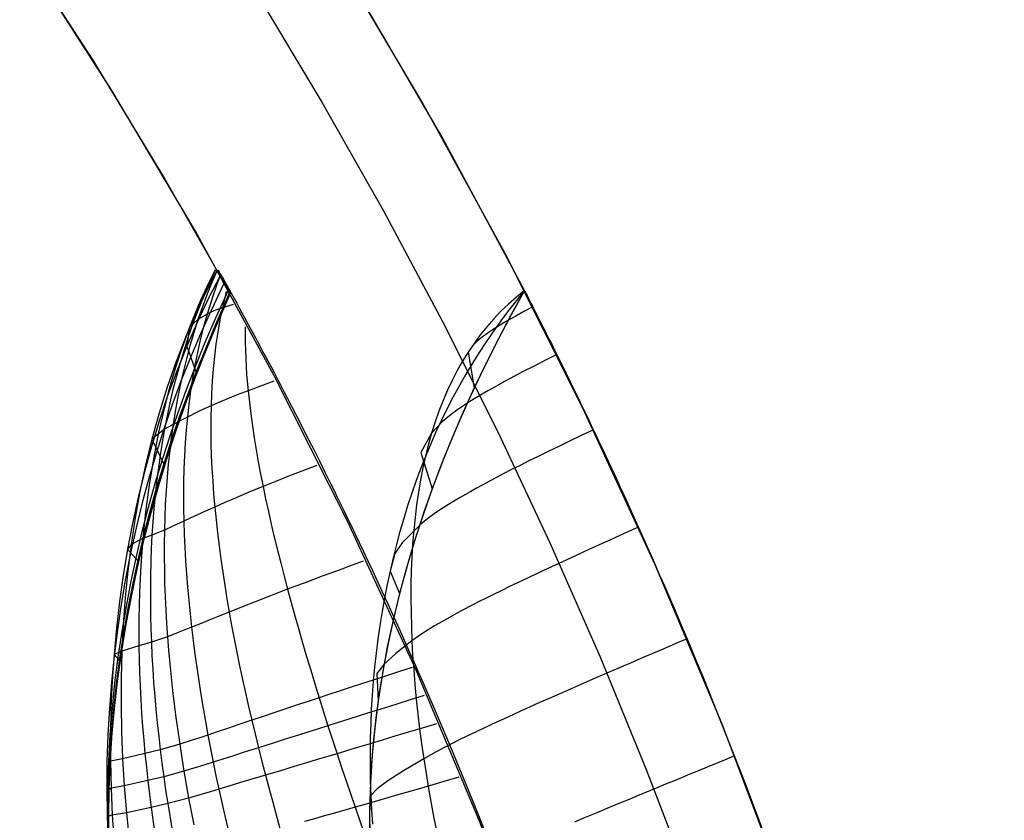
# Model space of a CAD drawing. Header units: millimetres. Extents: x -58 to 58, y -58 to 57.
# Tile 37 of 40: x 45 to 57, y 20 to 29. Entities that reach past the tile are written whole.
import ezdxf

# ---------------------------------------------------------------- set-up
doc = ezdxf.new("R2010")
doc.units = ezdxf.units.MM
doc.header["$MEASUREMENT"] = 0
doc.layers.add('Predefinito', color=5, linetype='Continuous')

msp = doc.modelspace()

# ---------------------------------------------------------------- linework, layer by layer
at = {"layer": 'Predefinito', "extrusion": (0.459919, 0.537098, 0.707107)}
for points in [[(-21.736, 96.604), (-20.793, 96.073), (-19.847, 95.568), (-18.899, 95.088), (-17.948, 94.633), (-16.997, 94.204), (-16.044, 93.8), (-15.09, 93.421), (-14.137, 93.066)], [(-14.763, 97.695), (-15.873, 98.154), (-16.981, 98.65), (-18.087, 99.181), (-19.19, 99.749)], [(-19.19, 99.749), (-19.339, 100.437), (-19.502, 101.12), (-19.679, 101.798), (-19.873, 102.47), (-20.083, 103.137), (-20.31, 103.797), (-20.556, 104.451), (-20.821, 105.098), (-21.107, 105.738), (-21.415, 106.37), (-21.578, 106.683), (-21.748, 106.993), (-21.923, 107.3), (-22.104, 107.604), (-22.291, 107.902), (-22.485, 108.196), (-22.684, 108.486), (-22.89, 108.771), (-23.104, 109.05), (-23.324, 109.325), (-23.552, 109.594), (-23.788, 109.857), (-24.031, 110.114), (-24.282, 110.364), (-24.54, 110.605), (-24.805, 110.837), (-25.077, 111.06), (-25.215, 111.167), (-25.356, 111.272), (-25.498, 111.375), (-25.643, 111.475), (-25.789, 111.573), (-25.937, 111.667), (-26.088, 111.759), (-26.24, 111.849), (-26.395, 111.935), (-26.552, 112.018), (-26.71, 112.098), (-26.87, 112.175), (-27.031, 112.248), (-27.194, 112.317), (-27.357, 112.383), (-27.522, 112.445), (-27.688, 112.502), (-27.855, 112.557), (-28.024, 112.607), (-28.194, 112.653), (-28.365, 112.696), (-28.537, 112.734), (-28.711, 112.768), (-28.886, 112.799), (-29.062, 112.825), (-29.238, 112.846), (-29.414, 112.864), (-29.59, 112.877), (-29.766, 112.886), (-29.942, 112.89), (-30.118, 112.89), (-30.293, 112.886), (-30.469, 112.878), (-30.644, 112.866), (-30.819, 112.849), (-30.994, 112.829), (-31.169, 112.804), (-31.344, 112.775), (-31.518, 112.742), (-31.692, 112.706), (-31.865, 112.665), (-32.037, 112.62), (-32.207, 112.572), (-32.375, 112.521), (-32.543, 112.466), (-32.709, 112.408), (-32.873, 112.346), (-33.037, 112.281), (-33.199, 112.213), (-33.36, 112.142), (-33.52, 112.068), (-33.679, 111.991), (-33.837, 111.91), (-33.993, 111.827)], [(-34.46, 106.791), (-34.209, 106.999), (-33.952, 107.199), (-33.821, 107.295), (-33.689, 107.389), (-33.555, 107.48), (-33.42, 107.569), (-33.283, 107.655), (-33.144, 107.738), (-33.004, 107.819), (-32.862, 107.897), (-32.717, 107.971), (-32.571, 108.043), (-32.423, 108.112), (-32.273, 108.177), (-32.121, 108.239), (-31.969, 108.296), (-31.815, 108.35), (-31.66, 108.4), (-31.504, 108.445), (-31.347, 108.486), (-31.189, 108.523), (-31.029, 108.555), (-30.868, 108.583), (-30.706, 108.606), (-30.544, 108.624), (-30.381, 108.637), (-30.218, 108.645), (-30.056, 108.648), (-29.894, 108.646), (-29.732, 108.639), (-29.571, 108.627), (-29.41, 108.61), (-29.25, 108.587), (-29.09, 108.56), (-28.93, 108.527), (-28.77, 108.489), (-28.612, 108.447), (-28.456, 108.399), (-28.302, 108.347), (-28.149, 108.291), (-27.999, 108.23), (-27.851, 108.165), (-27.704, 108.096), (-27.56, 108.022), (-27.417, 107.945), (-27.276, 107.864), (-27.136, 107.778), (-26.999, 107.689), (-26.864, 107.597), (-26.731, 107.502), (-26.602, 107.404), (-26.475, 107.303), (-26.35, 107.2), (-26.228, 107.094), (-26.108, 106.986), (-25.99, 106.876), (-25.875, 106.763), (-25.761, 106.647), (-25.65, 106.53), (-25.541, 106.41), (-25.328, 106.165), (-25.123, 105.912), (-24.926, 105.652), (-24.737, 105.387), (-24.556, 105.117), (-24.382, 104.842), (-24.216, 104.563), (-24.056, 104.28), (-23.902, 103.993), (-23.755, 103.703), (-23.614, 103.409), (-23.48, 103.114), (-23.351, 102.817), (-23.229, 102.518), (-23.111, 102.218), (-22.892, 101.613), (-22.693, 101.003), (-22.511, 100.387), (-22.345, 99.767), (-22.196, 99.142), (-22.06, 98.513), (-21.939, 97.881), (-21.831, 97.244), (-21.736, 96.604)]]:
    msp.add_lwpolyline(points, dxfattribs=at)
at = {"layer": 'Predefinito'}
for points in [[(51.134, 26.297), (50.188, 28.061), (49.181, 29.791), (48.114, 31.484), (46.989, 33.14)], [(47.754, 26.264), (46.986, 27.614), (46.18, 28.942), (45.336, 30.247)], [(53.69, 9.361), (53.335, 11.208), (52.916, 13.043), (52.435, 14.861), (51.89, 16.662), (51.284, 18.444), (50.617, 20.203), (49.89, 21.938), (49.103, 23.647), (48.257, 25.327), (47.354, 26.978), (46.395, 28.596), (45.38, 30.181)], [(56.645, 9.876), (56.271, 11.825), (55.829, 13.761), (55.321, 15.679), (54.747, 17.58), (54.107, 19.459), (53.403, 21.315), (52.636, 23.145), (51.806, 24.948), (50.914, 26.722), (49.961, 28.463), (48.949, 30.171)], [(48.066, 29.698), (48.807, 28.462), (49.515, 27.213), (50.188, 25.95), (50.827, 24.676), (51.43, 23.391), (51.999, 22.098), (52.533, 20.797), (53.032, 19.49), (53.496, 18.179), (53.925, 16.864), (54.319, 15.546), (54.679, 14.228), (55.005, 12.911), (55.298, 11.594), (55.557, 10.281), (55.783, 8.971)], [(47.754, 26.264), (47.614, 25.946), (47.481, 25.628), (47.355, 25.311), (47.236, 24.993), (47.125, 24.676), (47.022, 24.359), (46.925, 24.043), (46.837, 23.727), (46.755, 23.411), (46.681, 23.096), (46.615, 22.781), (46.556, 22.467), (46.505, 22.154), (46.461, 21.842), (46.424, 21.53), (46.396, 21.219), (46.375, 20.91), (46.361, 20.601), (46.355, 20.294), (46.357, 19.988)], [(51.134, 26.297), (50.957, 25.976), (50.79, 25.656), (50.633, 25.337), (50.485, 25.021), (50.346, 24.706), (50.217, 24.393), (50.098, 24.082), (49.987, 23.773), (49.886, 23.467), (49.794, 23.162), (49.711, 22.86), (49.636, 22.561), (49.571, 22.264), (49.515, 21.969), (49.467, 21.678), (49.427, 21.389), (49.397, 21.103), (49.375, 20.82), (49.361, 20.54), (49.355, 20.263), (49.358, 19.989)], [(51.134, 26.297), (50.982, 26.022), (50.835, 25.744), (50.694, 25.463), (50.558, 25.18), (50.428, 24.893), (50.303, 24.604), (50.185, 24.313), (50.074, 24.019), (49.97, 23.722), (49.872, 23.423), (49.782, 23.122), (49.7, 22.819), (49.625, 22.513), (49.559, 22.206), (49.502, 21.897), (49.453, 21.586), (49.414, 21.274), (49.385, 20.961), (49.365, 20.647), (49.356, 20.333), (49.357, 20.019)]]:
    msp.add_lwpolyline(points, dxfattribs=at)
at = {"layer": 'Predefinito', "extrusion": (0.101382, 0.994203, 0.035799)}
msp.add_lwpolyline([(-44.648, 40.222), (-44.605, 48.993), (-44.707, 58.873)], dxfattribs=at)
at = {"layer": 'Predefinito', "extrusion": (1, 0, 0)}
for points in [[(26.264, 192.076), (26.264, 60.004)], [(26.297, 189.852), (26.297, 60)], [(26.297, 60), (26.297, 35)], [(21.219, 196.792), (21.219, 60)]]:
    msp.add_lwpolyline(points, dxfattribs=at)
at = {"layer": 'Predefinito'}
for points in [[(47.598, 26.516, 46.885), (47.514, 26.356, 46.807), (47.444, 26.212, 46.739), (47.376, 26.067, 46.671), (47.25, 25.776, 46.536), (47.135, 25.483, 46.405), (47.031, 25.187, 46.276), (46.938, 24.89, 46.151), (46.855, 24.591, 46.029), (46.782, 24.29, 45.913), (46.718, 23.989, 45.801), (46.663, 23.686, 45.694), (46.616, 23.382, 45.594), (46.578, 23.076, 45.499), (46.547, 22.77, 45.41), (46.525, 22.463, 45.328), (46.509, 22.155, 45.253), (46.501, 21.846, 45.184), (46.5, 21.537, 45.122), (46.506, 21.227, 45.068), (46.519, 20.918, 45.021), (46.538, 20.608, 44.982), (46.563, 20.299, 44.951), (46.595, 19.99, 44.927)], [(47.581, 26.537, 43.505), (47.477, 26.323, 43.376), (47.411, 26.174, 43.289), (47.348, 26.026, 43.203), (47.288, 25.876, 43.118), (47.233, 25.727, 43.033), (47.18, 25.577, 42.95), (47.131, 25.426, 42.867), (47.085, 25.275, 42.786), (47.042, 25.124, 42.706), (47.003, 24.973, 42.627), (46.932, 24.67, 42.474), (46.872, 24.366, 42.327), (46.822, 24.061, 42.186), (46.781, 23.755, 42.052), (46.75, 23.449, 41.926), (46.727, 23.142, 41.808), (46.713, 22.834, 41.698), (46.706, 22.526, 41.596), (46.706, 22.217, 41.502), (46.714, 21.907, 41.417), (46.728, 21.597, 41.341), (46.737, 21.442, 41.307), (46.748, 21.288, 41.275), (46.761, 21.133, 41.245), (46.775, 20.978, 41.218), (46.791, 20.823, 41.193), (46.808, 20.668, 41.17), (46.826, 20.514, 41.15), (46.846, 20.359, 41.132), (46.89, 20.052, 41.103)], [(47.583, 26.53, 41.786), (47.507, 26.367, 41.678), (47.443, 26.218, 41.581), (47.382, 26.068, 41.484), (47.326, 25.917, 41.389), (47.273, 25.766, 41.294), (47.224, 25.615, 41.201), (47.178, 25.464, 41.109), (47.136, 25.313, 41.018), (47.097, 25.161, 40.929), (47.062, 25.009, 40.841), (47.029, 24.858, 40.755), (47, 24.706, 40.671), (46.973, 24.554, 40.588), (46.949, 24.402, 40.507), (46.908, 24.097, 40.351), (46.877, 23.792, 40.203), (46.865, 23.639, 40.132), (46.855, 23.486, 40.063), (46.848, 23.333, 39.996), (46.842, 23.18, 39.932), (46.839, 23.026, 39.87), (46.837, 22.873, 39.81), (46.837, 22.719, 39.752), (46.839, 22.565, 39.697), (46.843, 22.411, 39.644), (46.849, 22.257, 39.594), (46.856, 22.103, 39.546), (46.865, 21.948, 39.501), (46.875, 21.794, 39.458), (46.888, 21.639, 39.417), (46.901, 21.485, 39.379), (46.916, 21.33, 39.344), (46.933, 21.176, 39.311), (46.951, 21.021, 39.281), (46.97, 20.867, 39.253), (46.991, 20.712, 39.229), (47.013, 20.558, 39.207), (47.037, 20.404, 39.187), (47.087, 20.098, 39.156)], [(47.594, 26.506, 40.023), (47.536, 26.371, 39.923), (47.482, 26.235, 39.824), (47.431, 26.099, 39.726), (47.384, 25.963, 39.629), (47.336, 25.813, 39.523), (47.292, 25.662, 39.418), (47.251, 25.512, 39.315), (47.214, 25.361, 39.214), (47.181, 25.21, 39.114), (47.15, 25.059, 39.016), (47.123, 24.908, 38.92), (47.099, 24.757, 38.825), (47.077, 24.606, 38.733), (47.059, 24.455, 38.643), (47.043, 24.304, 38.554), (47.029, 24.152, 38.468), (47.018, 24, 38.385), (47.009, 23.849, 38.303), (47.003, 23.696, 38.224), (46.999, 23.544, 38.148), (46.996, 23.392, 38.073), (46.996, 23.239, 38.002), (46.998, 23.086, 37.932), (47.001, 22.933, 37.866), (47.007, 22.78, 37.802), (47.014, 22.627, 37.74), (47.023, 22.473, 37.682), (47.034, 22.319, 37.626), (47.046, 22.165, 37.572), (47.06, 22.011, 37.522), (47.075, 21.857, 37.474), (47.092, 21.703, 37.429), (47.111, 21.548, 37.386), (47.13, 21.394, 37.347), (47.151, 21.239, 37.31), (47.174, 21.085, 37.277), (47.198, 20.93, 37.246), (47.223, 20.776, 37.218), (47.249, 20.622, 37.194), (47.276, 20.467, 37.172), (47.305, 20.314, 37.153), (47.335, 20.162, 37.137)], [(47.754, 26.264, 60.004), (47.614, 26.531, 45.963), (47.615, 26.532, 41.278), (47.644, 26.483, 38.939), (47.676, 26.427, 37.769), (47.698, 26.387, 37.184), (47.726, 26.337, 36.599), (47.761, 26.275, 36.014), (47.804, 26.197, 35.428), (47.829, 26.151, 35.135), (47.858, 26.099, 34.842), (47.889, 26.042, 34.55), (47.923, 25.979, 34.257), (47.962, 25.909, 33.964), (48.004, 25.831, 33.671), (48.051, 25.744, 33.378), (48.076, 25.697, 33.232), (48.102, 25.647, 33.086), (48.13, 25.595, 32.939), (48.16, 25.539, 32.793), (48.191, 25.481, 32.646), (48.223, 25.42, 32.5), (48.258, 25.355, 32.354), (48.294, 25.286, 32.207), (48.332, 25.213, 32.061), (48.372, 25.137, 31.914), (48.414, 25.056, 31.768), (48.458, 24.971, 31.622), (48.504, 24.881, 31.476), (48.553, 24.785, 31.33), (48.605, 24.684, 31.184), (48.659, 24.577, 31.038), (48.717, 24.463, 30.892), (48.778, 24.341, 30.745), (48.842, 24.212, 30.599), (48.911, 24.074, 30.453), (48.947, 24.001, 30.38), (48.984, 23.925, 30.307), (49.022, 23.846, 30.234), (49.062, 23.764, 30.161), (49.103, 23.679, 30.088), (49.146, 23.591, 30.015), (49.19, 23.499, 29.942), (49.236, 23.402, 29.869), (49.284, 23.3, 29.796), (49.335, 23.193, 29.723), (49.387, 23.081, 29.65), (49.443, 22.962, 29.577), (49.501, 22.835, 29.504), (49.564, 22.7, 29.431), (49.63, 22.555, 29.358), (49.702, 22.396, 29.285), (49.78, 22.222, 29.212), (49.823, 22.126, 29.175), (49.868, 22.025, 29.139), (49.915, 21.916, 29.102), (49.967, 21.798, 29.066), (50.025, 21.666, 29.029), (50.089, 21.517, 28.993), (50.163, 21.344, 28.957), (50.251, 21.135, 28.92), (50.303, 21.012, 28.902), (50.363, 20.867, 28.884), (50.435, 20.693, 28.866), (50.531, 20.459, 28.849), (50.684, 20.077, 28.832)], [(47.683, 26.377, 53.527), (47.534, 26.068, 53.451), (47.412, 25.801, 53.386), (47.298, 25.53, 53.321), (47.189, 25.258, 53.257), (47.087, 24.983, 53.194), (46.992, 24.705, 53.132), (46.903, 24.425, 53.072), (46.82, 24.143, 53.013), (46.744, 23.858, 52.957), (46.674, 23.57, 52.903), (46.61, 23.281, 52.851), (46.553, 22.989, 52.802), (46.502, 22.695, 52.755), (46.458, 22.398, 52.712), (46.421, 22.1, 52.672), (46.39, 21.8, 52.635), (46.366, 21.498, 52.602), (46.349, 21.194, 52.572), (46.339, 20.889, 52.546), (46.336, 20.583, 52.524), (46.34, 20.276, 52.506), (46.351, 19.967, 52.492)], [(47.634, 26.46, 50.22), (47.51, 26.218, 50.131), (47.378, 25.939, 50.031), (47.255, 25.658, 49.931), (47.14, 25.373, 49.833), (47.035, 25.087, 49.738), (46.938, 24.798, 49.644), (46.849, 24.507, 49.553), (46.769, 24.214, 49.465), (46.696, 23.919, 49.381), (46.632, 23.623, 49.3), (46.575, 23.325, 49.224), (46.525, 23.025, 49.151), (46.483, 22.724, 49.084), (46.448, 22.421, 49.021), (46.42, 22.117, 48.962), (46.399, 21.811, 48.909), (46.385, 21.505, 48.861), (46.379, 21.198, 48.819), (46.379, 20.89, 48.782), (46.386, 20.581, 48.751), (46.4, 20.273, 48.726), (46.421, 19.963, 48.706)], [(47.627, 26.442, 38.184), (47.553, 26.234, 38.011), (47.489, 26.027, 37.84), (47.448, 25.879, 37.721), (47.411, 25.732, 37.603), (47.378, 25.584, 37.487), (47.349, 25.436, 37.373), (47.323, 25.289, 37.261), (47.3, 25.141, 37.151), (47.28, 24.993, 37.043), (47.264, 24.844, 36.937), (47.25, 24.696, 36.833), (47.238, 24.547, 36.732), (47.23, 24.398, 36.633), (47.223, 24.249, 36.537), (47.219, 24.1, 36.443), (47.218, 23.95, 36.352), (47.219, 23.799, 36.263), (47.221, 23.648, 36.177), (47.226, 23.497, 36.094), (47.233, 23.346, 36.014), (47.241, 23.194, 35.936), (47.252, 23.042, 35.861), (47.264, 22.89, 35.789), (47.278, 22.737, 35.721), (47.293, 22.583, 35.655), (47.31, 22.43, 35.592), (47.329, 22.276, 35.532), (47.349, 22.122, 35.475), (47.371, 21.967, 35.421), (47.394, 21.813, 35.37), (47.418, 21.658, 35.323), (47.444, 21.502, 35.278), (47.471, 21.347, 35.237), (47.499, 21.192, 35.199), (47.529, 21.036, 35.164), (47.559, 20.88, 35.132), (47.591, 20.725, 35.104), (47.624, 20.569, 35.079), (47.658, 20.415, 35.057), (47.692, 20.262, 35.039), (47.764, 19.959, 35.008)], [(47.731, 26.299, 56.79), (47.566, 25.937, 56.746), (47.456, 25.68, 56.715), (47.35, 25.42, 56.684), (47.249, 25.157, 56.652), (47.152, 24.892, 56.622), (47.06, 24.624, 56.591), (46.973, 24.353, 56.561), (46.89, 24.08, 56.532), (46.813, 23.804, 56.504), (46.741, 23.524, 56.477), (46.674, 23.242, 56.451), (46.613, 22.958, 56.426), (46.558, 22.67, 56.402), (46.508, 22.38, 56.38), (46.465, 22.087, 56.359), (46.427, 21.792, 56.34), (46.397, 21.495, 56.323), (46.372, 21.195, 56.308), (46.355, 20.893, 56.294), (46.345, 20.59, 56.282), (46.342, 20.284, 56.273), (46.347, 19.977, 56.265)], [(47.747, 26.274, 58.403), (47.576, 25.889, 58.381), (47.366, 25.376, 58.35), (47.172, 24.853, 58.32), (47.081, 24.588, 58.304), (46.995, 24.32, 58.29), (46.913, 24.049, 58.275), (46.836, 23.775, 58.261), (46.764, 23.498, 58.247), (46.697, 23.218, 58.234), (46.635, 22.935, 58.222), (46.578, 22.65, 58.21), (46.528, 22.362, 58.198), (46.483, 22.072, 58.188), (46.444, 21.779, 58.178), (46.412, 21.483, 58.169), (46.386, 21.185, 58.161), (46.367, 20.885, 58.154), (46.355, 20.583, 58.148), (46.351, 20.279, 58.143), (46.354, 19.973, 58.139)], [(47.752, 26.268, 59.205), (47.577, 25.87, 59.194), (47.369, 25.358, 59.179), (47.176, 24.836, 59.164), (47.086, 24.571, 59.156), (47, 24.303, 59.149), (46.918, 24.032, 59.141), (46.841, 23.759, 59.134), (46.769, 23.482, 59.127), (46.702, 23.203, 59.121), (46.64, 22.921, 59.114), (46.584, 22.637, 59.108), (46.533, 22.349, 59.103), (46.488, 22.06, 59.097), (46.449, 21.767, 59.092), (46.416, 21.473, 59.088), (46.39, 21.176, 59.083), (46.371, 20.876, 59.08), (46.359, 20.575, 59.077), (46.354, 20.272, 59.074), (46.356, 19.967, 59.072)], [(47.754, 26.265, 59.605), (47.577, 25.863, 59.6), (47.369, 25.351, 59.592), (47.176, 24.828, 59.585), (47.086, 24.563, 59.581), (47, 24.295, 59.577), (46.919, 24.024, 59.573), (46.842, 23.75, 59.57), (46.77, 23.474, 59.566), (46.703, 23.195, 59.563), (46.641, 22.913, 59.559), (46.584, 22.629, 59.556), (46.534, 22.342, 59.553), (46.489, 22.052, 59.55), (46.45, 21.76, 59.548), (46.417, 21.466, 59.545), (46.391, 21.169, 59.543), (46.372, 20.871, 59.541), (46.36, 20.57, 59.539), (46.355, 20.267, 59.538), (46.357, 19.963, 59.537)], [(46.357, 20.014, 60), (46.355, 20.315, 60), (46.362, 20.616, 60), (46.375, 20.917, 60), (46.396, 21.218, 60), (46.426, 21.546, 60.001), (46.465, 21.873, 60.001), (46.511, 22.198, 60.001), (46.566, 22.522, 60.001), (46.628, 22.845, 60.001), (46.697, 23.165, 60.001), (46.773, 23.484, 60.001), (46.857, 23.802, 60.001), (46.947, 24.117, 60.002), (47.044, 24.43, 60.002), (47.147, 24.741, 60.002), (47.257, 25.05, 60.002), (47.373, 25.357, 60.003), (47.494, 25.662, 60.003), (47.621, 25.964, 60.004), (47.754, 26.264, 60.004)], [(47.754, 26.264, 59.805), (47.576, 25.859, 59.802), (47.368, 25.347, 59.799), (47.176, 24.824, 59.795), (47.086, 24.559, 59.793), (47, 24.291, 59.791), (46.918, 24.02, 59.789), (46.841, 23.746, 59.787), (46.769, 23.47, 59.785), (46.702, 23.191, 59.783), (46.641, 22.909, 59.781), (46.584, 22.625, 59.78), (46.534, 22.338, 59.778), (46.489, 22.048, 59.777), (46.45, 21.756, 59.775), (46.417, 21.462, 59.774), (46.391, 21.166, 59.773), (46.372, 20.867, 59.771), (46.36, 20.567, 59.77), (46.355, 20.264, 59.77), (46.358, 19.96, 59.769)], [(47.709, 26.288, 36.223), (47.664, 26.1, 36.041), (47.636, 25.96, 35.908), (47.611, 25.82, 35.777), (47.591, 25.68, 35.647), (47.573, 25.539, 35.52), (47.559, 25.398, 35.394), (47.548, 25.257, 35.271), (47.54, 25.115, 35.151), (47.534, 24.973, 35.033), (47.531, 24.83, 34.917), (47.531, 24.687, 34.804), (47.533, 24.542, 34.694), (47.537, 24.397, 34.586), (47.544, 24.252, 34.481), (47.553, 24.106, 34.38), (47.564, 23.959, 34.281), (47.577, 23.811, 34.185), (47.592, 23.663, 34.092), (47.608, 23.514, 34.002), (47.627, 23.364, 33.916), (47.647, 23.213, 33.832), (47.668, 23.062, 33.752), (47.692, 22.911, 33.675), (47.717, 22.758, 33.601), (47.743, 22.605, 33.53), (47.771, 22.451, 33.463), (47.8, 22.297, 33.4), (47.831, 22.142, 33.339), (47.862, 21.987, 33.282), (47.895, 21.831, 33.229), (47.93, 21.675, 33.179), (47.965, 21.518, 33.132), (48.002, 21.361, 33.089), (48.04, 21.204, 33.05), (48.078, 21.046, 33.014), (48.118, 20.888, 32.982), (48.159, 20.73, 32.953), (48.2, 20.574, 32.928), (48.242, 20.42, 32.907), (48.326, 20.118, 32.872)], [(51.134, 26.297, 51.667), (50.952, 26.067, 51.524), (50.864, 25.95, 51.454), (50.779, 25.83, 51.383), (50.695, 25.709, 51.313), (50.614, 25.586, 51.244), (50.536, 25.462, 51.175), (50.46, 25.335, 51.107), (50.387, 25.206, 51.04), (50.316, 25.076, 50.974), (50.247, 24.944, 50.909), (50.182, 24.81, 50.845), (50.118, 24.674, 50.782), (50.058, 24.537, 50.72), (50, 24.398, 50.66), (49.944, 24.257, 50.601), (49.891, 24.115, 50.543), (49.84, 23.971, 50.487), (49.792, 23.825, 50.432), (49.747, 23.678, 50.379), (49.704, 23.529, 50.328), (49.663, 23.379, 50.278), (49.625, 23.228, 50.23), (49.59, 23.075, 50.184), (49.557, 22.921, 50.14), (49.527, 22.766, 50.098), (49.499, 22.609, 50.057), (49.474, 22.451, 50.019), (49.451, 22.293, 49.983), (49.431, 22.133, 49.949), (49.413, 21.972, 49.917), (49.398, 21.811, 49.887), (49.385, 21.649, 49.86), (49.375, 21.486, 49.834), (49.368, 21.322, 49.811), (49.363, 21.158, 49.79), (49.36, 20.994, 49.772), (49.361, 20.829, 49.756), (49.363, 20.664, 49.742), (49.369, 20.499, 49.731), (49.376, 20.334, 49.722), (49.387, 20.168, 49.715)], [(51.134, 26.297, 43.333), (51.041, 26.221, 43.192), (50.951, 26.142, 43.052), (50.864, 26.059, 42.912), (50.782, 25.972, 42.772), (50.703, 25.882, 42.634), (50.627, 25.788, 42.497), (50.555, 25.691, 42.361), (50.487, 25.59, 42.227), (50.422, 25.485, 42.094), (50.361, 25.378, 41.963), (50.304, 25.266, 41.834), (50.25, 25.152, 41.707), (50.199, 25.034, 41.583), (50.152, 24.913, 41.461), (50.109, 24.788, 41.341), (50.068, 24.661, 41.224), (50.031, 24.531, 41.11), (49.998, 24.397, 40.998), (49.967, 24.261, 40.89), (49.94, 24.122, 40.784), (49.916, 23.98, 40.682), (49.895, 23.836, 40.584), (49.877, 23.689, 40.489), (49.862, 23.54, 40.398), (49.85, 23.388, 40.31), (49.84, 23.234, 40.226), (49.834, 23.078, 40.147), (49.83, 22.921, 40.071), (49.829, 22.761, 39.999), (49.831, 22.6, 39.932), (49.835, 22.437, 39.869), (49.841, 22.272, 39.81), (49.85, 22.106, 39.755), (49.862, 21.939, 39.705), (49.876, 21.771, 39.659), (49.892, 21.602, 39.618), (49.91, 21.432, 39.582), (49.93, 21.262, 39.55), (49.953, 21.091, 39.523), (49.977, 20.92, 39.5), (50.004, 20.749, 39.483), (50.032, 20.578, 39.469), (50.063, 20.407, 39.459), (50.095, 20.236, 39.452), (50.165, 19.896, 39.445)], [(51.134, 26.297, 35), (51.136, 26.293, 34.842), (51.14, 26.286, 34.685), (51.146, 26.274, 34.527), (51.154, 26.259, 34.369), (51.164, 26.239, 34.212), (51.177, 26.214, 34.054), (51.192, 26.185, 33.896), (51.209, 26.151, 33.739), (51.229, 26.113, 33.581), (51.251, 26.069, 33.424), (51.276, 26.02, 33.266), (51.303, 25.966, 33.109), (51.318, 25.936, 33.03), (51.334, 25.905, 32.952), (51.35, 25.873, 32.873), (51.367, 25.839, 32.794), (51.385, 25.804, 32.715), (51.404, 25.767, 32.637), (51.423, 25.728, 32.558), (51.443, 25.688, 32.479), (51.464, 25.646, 32.4), (51.486, 25.602, 32.322), (51.508, 25.556, 32.243), (51.532, 25.509, 32.164), (51.556, 25.46, 32.085), (51.582, 25.408, 32.006), (51.608, 25.354, 31.927), (51.636, 25.298, 31.849), (51.664, 25.24, 31.77), (51.694, 25.179, 31.691), (51.725, 25.115, 31.612), (51.757, 25.048, 31.533), (51.791, 24.978, 31.454), (51.827, 24.905, 31.376), (51.864, 24.828, 31.297), (51.902, 24.747, 31.218), (51.943, 24.662, 31.139), (51.985, 24.572, 31.06), (52.03, 24.478, 30.981), (52.076, 24.378, 30.903), (52.126, 24.272, 30.824), (52.178, 24.16, 30.745), (52.234, 24.04, 30.666), (52.293, 23.91, 30.587), (52.357, 23.771, 30.509), (52.39, 23.696, 30.469), (52.426, 23.617, 30.43), (52.463, 23.535, 30.39), (52.502, 23.448, 30.351), (52.543, 23.355, 30.312), (52.588, 23.255, 30.272), (52.635, 23.147, 30.233), (52.687, 23.029, 30.193), (52.745, 22.896, 30.154), (52.811, 22.743, 30.115), (52.848, 22.656, 30.095), (52.89, 22.559, 30.075), (52.937, 22.448, 30.056), (52.994, 22.313, 30.036), (53.028, 22.232, 30.027), (53.095, 22.072, 30.012), (53.129, 21.991, 30.007), (53.182, 21.863, 30.003), (53.67, 20.634, 30.002), (54.059, 19.592, 30)], [(47.789, 26.139, 35.133), (47.664, 26.1, 36.041), (47.566, 26.063, 36.941), (47.489, 26.027, 37.84), (47.384, 25.963, 39.629), (47.288, 25.876, 43.118), (47.255, 25.658, 49.931), (47.368, 25.344, 60.005)], [(51.23, 26.111, 33.567), (51.127, 26.056, 34.065), (51.034, 26.005, 34.573), (50.951, 25.958, 35.088), (50.877, 25.915, 35.611), (50.755, 25.838, 36.676), (50.662, 25.773, 37.764), (50.594, 25.718, 38.868), (50.545, 25.67, 39.983), (50.487, 25.59, 42.227), (50.558, 25.18, 60)], [(47.926, 25.882, 33.907), (47.926, 25.701, 33.707), (47.932, 25.518, 33.511), (47.943, 25.334, 33.32), (47.959, 25.147, 33.135), (47.974, 25.014, 33.007), (47.99, 24.88, 32.883), (48.009, 24.744, 32.762), (48.029, 24.607, 32.643), (48.052, 24.469, 32.528), (48.077, 24.329, 32.416), (48.103, 24.188, 32.307), (48.131, 24.046, 32.201), (48.161, 23.903, 32.099), (48.193, 23.758, 32), (48.226, 23.612, 31.905), (48.26, 23.465, 31.813), (48.296, 23.317, 31.724), (48.334, 23.168, 31.639), (48.373, 23.018, 31.558), (48.413, 22.866, 31.48), (48.454, 22.713, 31.406), (48.497, 22.56, 31.335), (48.541, 22.405, 31.269), (48.586, 22.25, 31.206), (48.632, 22.093, 31.147), (48.679, 21.936, 31.091), (48.727, 21.778, 31.04), (48.776, 21.619, 30.992), (48.826, 21.459, 30.949), (48.877, 21.299, 30.909), (48.929, 21.138, 30.873), (48.981, 20.977, 30.842), (49.034, 20.819, 30.814), (49.086, 20.664, 30.79), (49.189, 20.363, 30.752), (49.289, 20.074, 30.724)], [(51.505, 25.563, 32.255), (51.405, 25.513, 32.494), (51.311, 25.465, 32.736), (51.221, 25.419, 32.983), (51.135, 25.375, 33.234), (51.054, 25.333, 33.489), (50.978, 25.292, 33.747), (50.906, 25.253, 34.008), (50.838, 25.216, 34.273), (50.714, 25.146, 34.813), (50.604, 25.082, 35.363), (50.508, 25.024, 35.924), (50.425, 24.97, 36.494), (50.353, 24.92, 37.071), (50.291, 24.875, 37.655), (50.193, 24.795, 38.837), (50.068, 24.661, 41.224), (49.945, 24.438, 45.935), (50.074, 24.019, 60)], [(48.257, 25.255, 32.171), (48.101, 25.199, 32.652), (47.959, 25.147, 33.135), (47.835, 25.099, 33.607), (47.724, 25.054, 34.082), (47.624, 25.012, 34.557), (47.534, 24.973, 35.033), (47.454, 24.937, 35.509), (47.383, 24.903, 35.985), (47.264, 24.844, 36.937), (47.171, 24.796, 37.885), (47.099, 24.757, 38.825), (47, 24.706, 40.671), (46.855, 24.591, 46.029), (46.999, 24.287, 60.004)], [(51.926, 24.697, 31.173), (51.786, 24.631, 31.404), (51.653, 24.567, 31.64), (51.527, 24.507, 31.883), (51.407, 24.449, 32.13), (51.293, 24.393, 32.383), (51.185, 24.34, 32.641), (51.083, 24.289, 32.904), (50.987, 24.24, 33.171), (50.896, 24.194, 33.442), (50.811, 24.149, 33.718), (50.731, 24.107, 33.998), (50.655, 24.066, 34.281), (50.584, 24.028, 34.568), (50.518, 23.991, 34.858), (50.397, 23.922, 35.447), (50.293, 23.859, 36.046), (50.202, 23.802, 36.655), (50.123, 23.75, 37.271), (50.056, 23.702, 37.892), (49.947, 23.616, 39.144), (49.731, 23.401, 42.876), (49.644, 23.278, 45.322), (49.59, 23.075, 50.184), (49.7, 22.819, 60)], [(48.75, 24.288, 30.695), (48.577, 24.222, 31.068), (48.416, 24.16, 31.443), (48.268, 24.101, 31.821), (48.131, 24.046, 32.201), (47.97, 23.98, 32.694), (47.824, 23.918, 33.19), (47.694, 23.862, 33.687), (47.577, 23.811, 34.185), (47.472, 23.764, 34.683), (47.379, 23.722, 35.182), (47.295, 23.683, 35.68), (47.221, 23.648, 36.177), (47.097, 23.59, 37.167), (46.999, 23.544, 38.148), (46.855, 23.486, 40.063), (46.75, 23.449, 41.926), (46.616, 23.382, 45.594), (46.575, 23.325, 49.224), (46.702, 23.186, 60.004)], [(52.443, 23.579, 30.413), (52.356, 23.54, 30.524), (52.271, 23.502, 30.637), (52.187, 23.464, 30.752), (52.106, 23.428, 30.868), (52.027, 23.392, 30.986), (51.95, 23.357, 31.106), (51.875, 23.323, 31.228), (51.802, 23.29, 31.351), (51.661, 23.225, 31.601), (51.527, 23.164, 31.858), (51.401, 23.105, 32.121), (51.281, 23.049, 32.389), (51.168, 22.995, 32.662), (51.061, 22.945, 32.94), (50.961, 22.896, 33.224), (50.866, 22.85, 33.511), (50.777, 22.806, 33.803), (50.693, 22.765, 34.099), (50.615, 22.725, 34.398), (50.541, 22.687, 34.701), (50.408, 22.617, 35.316), (50.292, 22.554, 35.943), (50.191, 22.497, 36.577), (50.102, 22.445, 37.219), (49.957, 22.353, 38.513), (49.841, 22.272, 39.81), (49.656, 22.128, 42.367), (49.523, 22.005, 44.886), (49.438, 21.899, 47.387), (49.453, 21.586, 60)], [(49.283, 23.188, 29.72), (49.157, 23.142, 29.935), (49.037, 23.098, 30.152), (48.921, 23.056, 30.37), (48.81, 23.015, 30.59), (48.704, 22.976, 30.811), (48.603, 22.938, 31.033), (48.506, 22.901, 31.256), (48.413, 22.866, 31.48), (48.313, 22.828, 31.734), (48.218, 22.792, 31.989), (48.128, 22.757, 32.245), (48.042, 22.723, 32.501), (47.885, 22.661, 33.015), (47.743, 22.605, 33.53), (47.616, 22.554, 34.046), (47.503, 22.508, 34.562), (47.401, 22.467, 35.077), (47.31, 22.43, 35.592), (47.157, 22.368, 36.614), (47.034, 22.319, 37.626), (46.849, 22.257, 39.594), (46.706, 22.217, 41.502), (46.509, 22.155, 45.253), (46.42, 22.117, 48.962), (46.488, 22.044, 60.003)], [(53.001, 22.296, 30.036), (52.901, 22.254, 30.144), (52.804, 22.213, 30.254), (52.709, 22.172, 30.365), (52.616, 22.133, 30.479), (52.526, 22.094, 30.595), (52.437, 22.056, 30.712), (52.351, 22.019, 30.832), (52.267, 21.983, 30.953), (52.186, 21.948, 31.075), (52.106, 21.913, 31.2), (52.028, 21.88, 31.326), (51.953, 21.847, 31.454), (51.807, 21.784, 31.715), (51.67, 21.724, 31.982), (51.54, 21.666, 32.255), (51.417, 21.612, 32.534), (51.301, 21.561, 32.817), (51.191, 21.512, 33.106), (51.088, 21.465, 33.4), (50.991, 21.421, 33.698), (50.9, 21.379, 34.001), (50.814, 21.34, 34.307), (50.734, 21.303, 34.617), (50.658, 21.267, 34.93), (50.521, 21.202, 35.565), (50.401, 21.143, 36.21), (50.296, 21.09, 36.862), (50.12, 20.999, 38.18), (49.977, 20.92, 39.5), (49.743, 20.782, 42.101), (49.566, 20.667, 44.658), (49.442, 20.573, 47.194), (49.369, 20.499, 49.731), (49.356, 20.333, 60)], [(49.843, 21.967, 29.113), (49.688, 21.917, 29.341), (49.539, 21.869, 29.571), (49.397, 21.823, 29.803), (49.261, 21.778, 30.038), (49.132, 21.736, 30.274), (49.007, 21.695, 30.512), (48.889, 21.656, 30.752), (48.776, 21.619, 30.992), (48.66, 21.581, 31.252), (48.551, 21.545, 31.512), (48.447, 21.51, 31.773), (48.348, 21.477, 32.036), (48.254, 21.446, 32.298), (48.166, 21.416, 32.562), (48.002, 21.361, 33.089), (47.855, 21.312, 33.617), (47.723, 21.267, 34.145), (47.605, 21.227, 34.673), (47.499, 21.192, 35.199), (47.405, 21.16, 35.723), (47.319, 21.132, 36.244), (47.174, 21.085, 37.277), (46.951, 21.021, 39.281), (46.775, 20.978, 41.218), (46.519, 20.918, 45.021), (46.379, 20.89, 48.782), (46.372, 20.864, 60.001)], [(49.983, 21.646, 29.017), (49.823, 21.596, 29.246), (49.669, 21.548, 29.477), (49.522, 21.502, 29.711), (49.381, 21.457, 29.947), (49.246, 21.415, 30.185), (49.117, 21.375, 30.425), (48.994, 21.336, 30.666), (48.877, 21.299, 30.909), (48.758, 21.261, 31.169), (48.645, 21.226, 31.431), (48.537, 21.192, 31.693), (48.436, 21.159, 31.956), (48.339, 21.129, 32.22), (48.247, 21.1, 32.484), (48.078, 21.046, 33.014), (47.927, 20.997, 33.544), (47.791, 20.954, 34.075), (47.669, 20.915, 34.604), (47.559, 20.88, 35.132), (47.461, 20.849, 35.659), (47.373, 20.822, 36.182), (47.223, 20.776, 37.218), (46.991, 20.712, 39.229), (46.808, 20.668, 41.17), (46.538, 20.608, 44.982), (46.386, 20.581, 48.751), (46.36, 20.563, 60.001)], [(50.123, 21.321, 28.943), (49.958, 21.271, 29.172), (49.799, 21.223, 29.404), (49.647, 21.177, 29.638), (49.501, 21.134, 29.875), (49.362, 21.092, 30.114), (49.229, 21.052, 30.355), (49.102, 21.014, 30.598), (48.981, 20.977, 30.842), (48.859, 20.941, 31.103), (48.742, 20.906, 31.365), (48.632, 20.872, 31.628), (48.527, 20.841, 31.892), (48.427, 20.811, 32.156), (48.333, 20.782, 32.422), (48.159, 20.73, 32.953), (48.003, 20.683, 33.485), (47.862, 20.641, 34.018), (47.737, 20.603, 34.549), (47.624, 20.569, 35.079), (47.523, 20.539, 35.607), (47.432, 20.512, 36.132), (47.276, 20.467, 37.172), (47.037, 20.404, 39.187), (46.846, 20.359, 41.132), (46.563, 20.299, 44.951), (46.4, 20.273, 48.726), (46.355, 20.261, 60.001)], [(53.547, 20.951, 30), (53.44, 20.907, 30.105), (53.335, 20.864, 30.212), (53.232, 20.822, 30.32), (53.132, 20.781, 30.431), (53.034, 20.741, 30.545), (52.939, 20.701, 30.66), (52.846, 20.663, 30.777), (52.755, 20.626, 30.896), (52.667, 20.589, 31.016), (52.58, 20.554, 31.139), (52.496, 20.519, 31.264), (52.415, 20.485, 31.39), (52.335, 20.452, 31.518), (52.257, 20.42, 31.648), (52.108, 20.358, 31.912), (51.967, 20.3, 32.183), (51.833, 20.244, 32.459), (51.707, 20.191, 32.742)], [(50.382, 20.709, 28.857), (50.209, 20.658, 29.084), (50.044, 20.61, 29.315), (49.885, 20.564, 29.549), (49.733, 20.519, 29.786), (49.587, 20.477, 30.024), (49.448, 20.437, 30.265), (49.316, 20.399, 30.508), (49.189, 20.363, 30.752), (49.06, 20.326, 31.014), (48.938, 20.291, 31.277), (48.822, 20.258, 31.541), (48.712, 20.227, 31.805), (48.608, 20.197, 32.071)]]:
    msp.add_polyline3d(points, dxfattribs=at)

doc.saveas('drawing.dxf')
